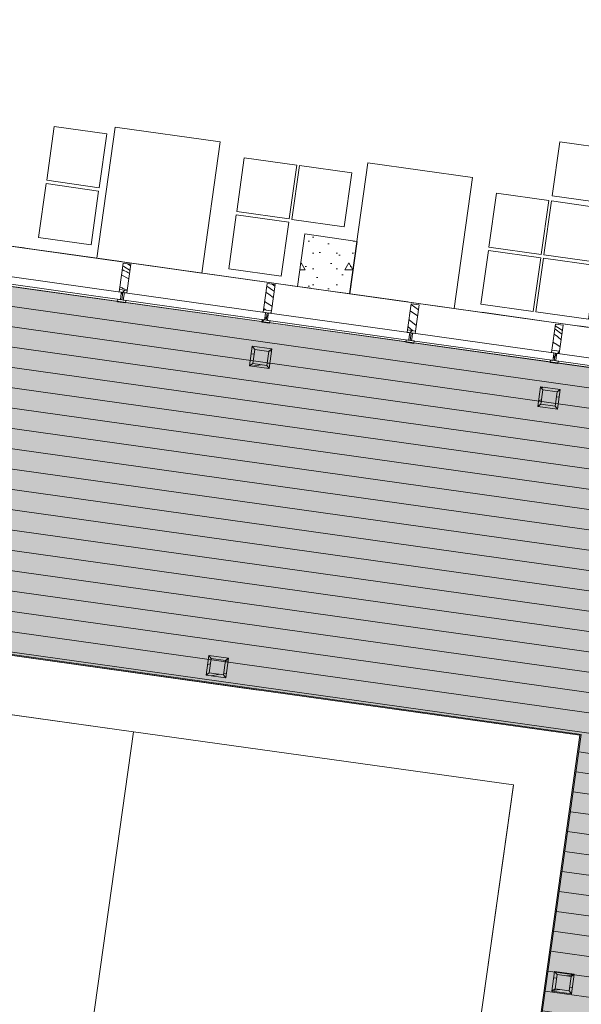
# Model space of a CAD drawing. Header units: millimetres. Extents: x 74467 to 235410, y -65 to 114857.
# Tile 166 of 256: x 117603 to 121847, y 83304 to 90744. Entities that reach past the tile are written whole.
import ezdxf
from ezdxf.enums import TextEntityAlignment as Align

# ---------------------------------------------------------------- set-up
doc = ezdxf.new("R2010")
doc.units = ezdxf.units.MM
doc.header["$MEASUREMENT"] = 0
for name, pattern in [('Katkend topelt', [1093.611073, 529.166651, -211.666656, 141.111112, -211.666656]), ('Kriipsjoon', [3527.298, 2469.2356, -1058.0624]), ('Wipeout_Contour', [1000, 0, -1000])]:
    doc.linetypes.add(name, pattern=pattern)
for name, color, linetype in [('00 Kunstikonkursi LÜ jaoks asendi 2D', 7, 'Continuous'), ('00 Teljed.AR', 7, 'Continuous'), ('1233 Postid.AR', 7, 'Continuous'), ('1235 Vahelaed.AR', 7, 'Continuous'), ('1245 Klaasfassaadid.AR', 7, 'Continuous'), ('1253 Terrassipostid.AR', 7, 'Continuous'), ('1253 Välisterrassid.AR', 7, 'Continuous'), ('1331 Sisseehitatud sisustus.SA', 7, 'Continuous'), ('9350 Netopind.AR', 7, 'Continuous')]:
    doc.layers.add(name, color=color, linetype=linetype)
doc.styles.add('GENERATED_STYLE_3', font='txt')
pattern_1 = [(10, (0, 0), (-15.628336, 88.632695), [])]
pattern_2 = [(45, (0, 0), (-176.7767, 176.7767), []), (45, (-35.36, 35.36), (-176.7767, 176.7767), []), (45, (-70.7, 70.7), (-176.7767, 176.7767), [])]

# ---------------------------------------------------------------- blocks, each defined once
blk = doc.blocks.new('Slab_2_1', base_point=(97924.2, 91486.6))
at = {"layer": '1253 Välisterrassid.AR', "linetype": 'Continuous', "lineweight": 13, "true_color": 0xcdcecd}
h = blk.add_hatch(dxfattribs=at)
h.set_pattern_fill('Põrandalaud_0001', color=254, style=0, pattern_type=2)
h.set_pattern_definition([(352, (109408.39, 80356.21), (21.1543, 150.5207), [])])
h.paths.add_polyline_path([(97924.2, 91486.6), (94848.5, 69601.6), (97576.7, 69218.2), (100269, 88374.9), (121846.9, 85342.4), (119898.5, 71478.6), (121636.4, 71234.4), (123968.3, 87826.3)])
at = {"layer": '1253 Välisterrassid.AR', "color": 7, "linetype": 'Continuous', "lineweight": 13, "flags": 128}
blk.add_lwpolyline([(97924.2, 91486.6), (123968.3, 87826.3), (121636.4, 71234.4), (119898.5, 71478.6), (121846.9, 85342.4), (100269, 88374.9), (97576.7, 69218.2), (94848.5, 69601.6)], close=True, dxfattribs=at)
blk = doc.blocks.new('Slab_23_1', base_point=(97668.9, 91825.4))
at = {"color": 254, "linetype": 'Wipeout_Contour', "lineweight": 0, "ltscale": 737196.925936}
blk.add_wipeout([(97668.9, 91825.4), (124307.1, 88081.6), (129442.6, 87359.9), (129442.6, 93185.9), (97860.1, 93185.9)], dxfattribs=at).dxf.layer = '1235 Vahelaed.AR'
at = {"layer": '1235 Vahelaed.AR', "color": 7, "linetype": 'Continuous', "lineweight": 13, "flags": 128}
blk.add_lwpolyline([(97668.9, 91825.4), (124307.1, 88081.6)], dxfattribs=at)
blk = doc.blocks.new('Söökla_RG 125_21_1', base_point=(128542.7, 93185.9))
at = {"layer": '9350 Netopind.AR', "color": 7, "linetype": 'Continuous', "lineweight": 13, "flags": 128}
blk.add_lwpolyline([(97860.1, 93185.9), (97668.9, 91825.4), (101877.5, 91233.9), (101933.1, 91629.3), (102329.2, 91573.6), (102273.6, 91178.2), (107819.1, 90398.9), (107874.7, 90794.3), (108270.8, 90738.6), (108215.3, 90343.2), (113760.8, 89563.8), (113816.4, 89959.9), (114212.5, 89904.3), (114156.9, 89508.2), (119702.4, 88728.8), (119758, 89124.9), (120154.1, 89069.2), (120098.5, 88673.1), (124307.1, 88081.6), (124362.7, 88477), (124758.8, 88421.4), (124704.6, 88035.9), (129702.6, 87333.4), (129702.6, 93185.9)], close=True, dxfattribs=at)
blk = doc.blocks.new('Column_4_1', base_point=(119156.1, 85776.1))
at = {"layer": '1253 Terrassipostid.AR', "linetype": 'Continuous', "lineweight": 13, "true_color": 0x8c8d8c}
h = blk.add_hatch(dxfattribs=at)
h.set_pattern_fill('Puit_0001', color=252, style=0, pattern_type=2)
h.set_pattern_definition(pattern_1)
h.paths.add_polyline_path([(119032.7, 85939.8), (119011.8, 85791.3), (119035.5, 85809.2), (119050.6, 85916.1)])
h = blk.add_hatch(dxfattribs=at)
h.set_pattern_fill('Puit_0001', color=252, style=0, pattern_type=2)
h.set_pattern_definition(pattern_1)
h.paths.add_polyline_path([(119181.2, 85919), (119032.7, 85939.8), (119050.6, 85916.1), (119157.5, 85901.1)])
h = blk.add_hatch(dxfattribs=at)
h.set_pattern_fill('Puit_0001', color=252, style=0, pattern_type=2)
h.set_pattern_definition(pattern_1)
h.paths.add_polyline_path([(119160.4, 85770.4), (119181.2, 85919), (119157.5, 85901.1), (119142.5, 85794.1)])
h = blk.add_hatch(dxfattribs=at)
h.set_pattern_fill('Puit_0001', color=252, style=0, pattern_type=2)
h.set_pattern_definition(pattern_1)
h.paths.add_polyline_path([(119011.8, 85791.3), (119160.4, 85770.4), (119142.5, 85794.1), (119035.5, 85809.2)])
at = {"layer": '1253 Terrassipostid.AR', "color": 7, "linetype": 'Continuous', "lineweight": 13, "flags": 128}
for points in [[(119032.7, 85939.8), (119011.8, 85791.3)], [(119181.2, 85919), (119032.7, 85939.8)], [(119032.7, 85939.8), (119050.6, 85916.1)], [(119035.5, 85809.2), (119050.6, 85916.1)], [(119050.6, 85916.1), (119157.5, 85901.1)], [(119157.5, 85901.1), (119142.5, 85794.1)], [(119181.2, 85919), (119157.5, 85901.1)], [(119160.4, 85770.4), (119181.2, 85919)], [(119011.8, 85791.3), (119035.5, 85809.2)], [(119011.8, 85791.3), (119160.4, 85770.4)], [(119142.5, 85794.1), (119035.5, 85809.2)], [(119142.5, 85794.1), (119160.4, 85770.4)]]:
    blk.add_lwpolyline(points, dxfattribs=at)
blk = doc.blocks.new('Column_13_1', base_point=(119484.6, 88113.1))
at = {"layer": '1253 Terrassipostid.AR', "linetype": 'Continuous', "lineweight": 13, "true_color": 0x8c8d8c}
h = blk.add_hatch(dxfattribs=at)
h.set_pattern_fill('Puit_0001', color=252, style=0, pattern_type=2)
h.set_pattern_definition(pattern_1)
h.paths.add_polyline_path([(119361.1, 88276.9), (119340.3, 88128.3), (119364, 88146.2), (119379, 88253.2)])
h = blk.add_hatch(dxfattribs=at)
h.set_pattern_fill('Puit_0001', color=252, style=0, pattern_type=2)
h.set_pattern_definition(pattern_1)
h.paths.add_polyline_path([(119509.7, 88256), (119361.1, 88276.9), (119379, 88253.2), (119486, 88238.1)])
h = blk.add_hatch(dxfattribs=at)
h.set_pattern_fill('Puit_0001', color=252, style=0, pattern_type=2)
h.set_pattern_definition(pattern_1)
h.paths.add_polyline_path([(119488.8, 88107.5), (119509.7, 88256), (119486, 88238.1), (119470.9, 88131.2)])
h = blk.add_hatch(dxfattribs=at)
h.set_pattern_fill('Puit_0001', color=252, style=0, pattern_type=2)
h.set_pattern_definition(pattern_1)
h.paths.add_polyline_path([(119340.3, 88128.3), (119488.8, 88107.5), (119470.9, 88131.2), (119364, 88146.2)])
at = {"layer": '1253 Terrassipostid.AR', "color": 7, "linetype": 'Continuous', "lineweight": 13, "flags": 128}
for points in [[(119361.1, 88276.9), (119340.3, 88128.3)], [(119509.7, 88256), (119361.1, 88276.9)], [(119361.1, 88276.9), (119379, 88253.2)], [(119364, 88146.2), (119379, 88253.2)], [(119379, 88253.2), (119486, 88238.1)], [(119486, 88238.1), (119470.9, 88131.2)], [(119509.7, 88256), (119486, 88238.1)], [(119488.8, 88107.5), (119509.7, 88256)], [(119340.3, 88128.3), (119364, 88146.2)], [(119340.3, 88128.3), (119488.8, 88107.5)], [(119470.9, 88131.2), (119364, 88146.2)], [(119470.9, 88131.2), (119488.8, 88107.5)]]:
    blk.add_lwpolyline(points, dxfattribs=at)
blk = doc.blocks.new('Column_14_1', base_point=(121663.1, 87806.9))
at = {"layer": '1253 Terrassipostid.AR', "linetype": 'Continuous', "lineweight": 13, "true_color": 0x8c8d8c}
h = blk.add_hatch(dxfattribs=at)
h.set_pattern_fill('Puit_0001', color=252, style=0, pattern_type=2)
h.set_pattern_definition(pattern_1)
h.paths.add_polyline_path([(121539.7, 87970.7), (121518.9, 87822.2), (121542.6, 87840), (121557.6, 87947)])
h = blk.add_hatch(dxfattribs=at)
h.set_pattern_fill('Puit_0001', color=252, style=0, pattern_type=2)
h.set_pattern_definition(pattern_1)
h.paths.add_polyline_path([(121688.3, 87949.8), (121539.7, 87970.7), (121557.6, 87947), (121664.6, 87931.9)])
h = blk.add_hatch(dxfattribs=at)
h.set_pattern_fill('Puit_0001', color=252, style=0, pattern_type=2)
h.set_pattern_definition(pattern_1)
h.paths.add_polyline_path([(121667.4, 87801.3), (121688.3, 87949.8), (121664.6, 87931.9), (121649.5, 87825)])
h = blk.add_hatch(dxfattribs=at)
h.set_pattern_fill('Puit_0001', color=252, style=0, pattern_type=2)
h.set_pattern_definition(pattern_1)
h.paths.add_polyline_path([(121518.9, 87822.2), (121667.4, 87801.3), (121649.5, 87825), (121542.6, 87840)])
at = {"layer": '1253 Terrassipostid.AR', "color": 7, "linetype": 'Continuous', "lineweight": 13, "flags": 128}
for points in [[(121539.7, 87970.7), (121518.9, 87822.2)], [(121688.3, 87949.8), (121539.7, 87970.7)], [(121539.7, 87970.7), (121557.6, 87947)], [(121542.6, 87840), (121557.6, 87947)], [(121557.6, 87947), (121664.6, 87931.9)], [(121688.3, 87949.8), (121664.6, 87931.9)], [(121667.4, 87801.3), (121688.3, 87949.8)], [(121664.6, 87931.9), (121649.5, 87825)], [(121518.9, 87822.2), (121542.6, 87840)], [(121518.9, 87822.2), (121667.4, 87801.3)], [(121649.5, 87825), (121542.6, 87840)], [(121649.5, 87825), (121667.4, 87801.3)]]:
    blk.add_lwpolyline(points, dxfattribs=at)
blk = doc.blocks.new('Column_18_1', base_point=(121769.3, 83389.2))
at = {"layer": '1253 Terrassipostid.AR', "linetype": 'Continuous', "lineweight": 13, "true_color": 0x8c8d8c}
h = blk.add_hatch(dxfattribs=at)
h.set_pattern_fill('Puit_0001', color=252, style=0, pattern_type=2)
h.set_pattern_definition(pattern_1)
h.paths.add_polyline_path([(121645.9, 83552.9), (121625.1, 83404.4), (121648.8, 83422.3), (121663.8, 83529.2)])
h = blk.add_hatch(dxfattribs=at)
h.set_pattern_fill('Puit_0001', color=252, style=0, pattern_type=2)
h.set_pattern_definition(pattern_1)
h.paths.add_polyline_path([(121794.5, 83532), (121645.9, 83552.9), (121663.8, 83529.2), (121770.8, 83514.2)])
h = blk.add_hatch(dxfattribs=at)
h.set_pattern_fill('Puit_0001', color=252, style=0, pattern_type=2)
h.set_pattern_definition(pattern_1)
h.paths.add_polyline_path([(121773.6, 83383.5), (121794.5, 83532), (121770.8, 83514.2), (121755.7, 83407.2)])
h = blk.add_hatch(dxfattribs=at)
h.set_pattern_fill('Puit_0001', color=252, style=0, pattern_type=2)
h.set_pattern_definition(pattern_1)
h.paths.add_polyline_path([(121625.1, 83404.4), (121773.6, 83383.5), (121755.7, 83407.2), (121648.8, 83422.3)])
at = {"layer": '1253 Terrassipostid.AR', "color": 7, "linetype": 'Continuous', "lineweight": 13, "flags": 128}
for points in [[(121645.9, 83552.9), (121625.1, 83404.4)], [(121794.5, 83532), (121645.9, 83552.9)], [(121645.9, 83552.9), (121663.8, 83529.2)], [(121648.8, 83422.3), (121663.8, 83529.2)], [(121663.8, 83529.2), (121770.8, 83514.2)], [(121770.8, 83514.2), (121755.7, 83407.2)], [(121794.5, 83532), (121770.8, 83514.2)], [(121773.6, 83383.5), (121794.5, 83532)], [(121625.1, 83404.4), (121648.8, 83422.3)], [(121625.1, 83404.4), (121773.6, 83383.5)], [(121755.7, 83407.2), (121648.8, 83422.3)], [(121755.7, 83407.2), (121773.6, 83383.5)]]:
    blk.add_lwpolyline(points, dxfattribs=at)
blk = doc.blocks.new('Slab_71_1', base_point=(120233.8, 89663.3))
at = {"layer": '1331 Sisseehitatud sisustus.SA', "color": 253, "linetype": 'Continuous', "lineweight": 13, "true_color": 0xa5a6a4, "flags": 128}
blk.add_lwpolyline([(120233.8, 89663.3), (121026.2, 89552), (120887, 88561.6), (120094.6, 88672.9)], close=True, dxfattribs=at)
blk = doc.blocks.new('Slab_72_1', base_point=(118325.7, 89931.5))
at = {"layer": '1331 Sisseehitatud sisustus.SA', "color": 253, "linetype": 'Continuous', "lineweight": 13, "true_color": 0xa5a6a4, "flags": 128}
blk.add_lwpolyline([(118325.7, 89931.5), (119118.1, 89820.1), (118978.9, 88829.7), (118186.5, 88941.1)], close=True, dxfattribs=at)
blk = doc.blocks.new('Slab_321_1', base_point=(121957.8, 88886.7))
at = {"layer": '1331 Sisseehitatud sisustus.SA', "color": 253, "linetype": 'Continuous', "lineweight": 13, "true_color": 0xa5a6a4, "flags": 128}
blk.add_lwpolyline([(121957.8, 88886.7), (121561.3, 88942.5), (121504.2, 88536), (121900.6, 88480.3)], close=True, dxfattribs=at)
blk = doc.blocks.new('Slab_322_1', base_point=(122018.4, 89318.4))
at = {"layer": '1331 Sisseehitatud sisustus.SA', "color": 253, "linetype": 'Continuous', "lineweight": 13, "true_color": 0xa5a6a4, "flags": 128}
blk.add_lwpolyline([(122018.4, 89318.4), (121622, 89374.1), (121564.8, 88967.6), (121961.3, 88911.9)], close=True, dxfattribs=at)
blk = doc.blocks.new('Slab_323_1', base_point=(122081.2, 89764.9))
at = {"layer": '1331 Sisseehitatud sisustus.SA', "color": 253, "linetype": 'Continuous', "lineweight": 13, "true_color": 0xa5a6a4, "flags": 128}
blk.add_lwpolyline([(122081.2, 89764.9), (121684.7, 89820.6), (121627.6, 89414.1), (122024, 89358.4)], close=True, dxfattribs=at)
blk = doc.blocks.new('Slab_324_1', base_point=(121541.5, 88945.2))
at = {"layer": '1331 Sisseehitatud sisustus.SA', "color": 253, "linetype": 'Continuous', "lineweight": 13, "true_color": 0xa5a6a4, "flags": 128}
blk.add_lwpolyline([(121541.5, 88945.2), (121145, 89001), (121087.9, 88594.5), (121484.4, 88538.8)], close=True, dxfattribs=at)
blk = doc.blocks.new('Slab_325_1', base_point=(121602.2, 89376.9))
at = {"layer": '1331 Sisseehitatud sisustus.SA', "color": 253, "linetype": 'Continuous', "lineweight": 13, "true_color": 0xa5a6a4, "flags": 128}
blk.add_lwpolyline([(121602.2, 89376.9), (121205.7, 89432.6), (121148.6, 89026.1), (121545, 88970.4)], close=True, dxfattribs=at)
blk = doc.blocks.new('Slab_326_1', base_point=(120113.2, 89586.1))
at = {"layer": '1331 Sisseehitatud sisustus.SA', "color": 253, "linetype": 'Continuous', "lineweight": 13, "true_color": 0xa5a6a4, "flags": 128}
blk.add_lwpolyline([(120113.2, 89586.1), (119716.7, 89641.9), (119659.6, 89235.4), (120056.1, 89179.7)], close=True, dxfattribs=at)
blk = doc.blocks.new('Slab_327_1', base_point=(119636.3, 89213))
at = {"layer": '1331 Sisseehitatud sisustus.SA', "color": 253, "linetype": 'Continuous', "lineweight": 13, "true_color": 0xa5a6a4, "flags": 128}
blk.add_lwpolyline([(119636.3, 89213), (119239.8, 89268.7), (119182.7, 88862.3), (119579.1, 88806.6)], close=True, dxfattribs=at)
blk = doc.blocks.new('Slab_328_1', base_point=(119696.9, 89644.6))
at = {"layer": '1331 Sisseehitatud sisustus.SA', "color": 253, "linetype": 'Continuous', "lineweight": 13, "true_color": 0xa5a6a4, "flags": 128}
blk.add_lwpolyline([(119696.9, 89644.6), (119300.5, 89700.4), (119243.3, 89293.9), (119639.8, 89238.2)], close=True, dxfattribs=at)
blk = doc.blocks.new('Slab_329_1', base_point=(118199.7, 89449.4))
at = {"layer": '1331 Sisseehitatud sisustus.SA', "color": 253, "linetype": 'Continuous', "lineweight": 13, "true_color": 0xa5a6a4, "flags": 128}
blk.add_lwpolyline([(118199.7, 89449.4), (117803.3, 89505.1), (117746.1, 89098.7), (118142.6, 89043)], close=True, dxfattribs=at)
blk = doc.blocks.new('Slab_330_1', base_point=(118260.4, 89881))
at = {"layer": '1331 Sisseehitatud sisustus.SA', "color": 253, "linetype": 'Continuous', "lineweight": 13, "true_color": 0xa5a6a4, "flags": 128}
blk.add_lwpolyline([(118260.4, 89881), (117863.9, 89936.7), (117806.8, 89530.3), (118203.2, 89474.6)], close=True, dxfattribs=at)
blk = doc.blocks.new('Column_67_1', base_point=(119928.3, 88899))
at = {"layer": '1233 Postid.AR', "linetype": 'Continuous', "lineweight": 13, "true_color": 0x8c8d8c}
h = blk.add_hatch(dxfattribs=at)
h.set_pattern_fill('Betoon_0001', color=252, style=0, pattern_type=2)
h.set_pattern_definition([(0, (0, 0), (0, 623.5383), [60, -300]), (0, (180, 311.8), (0, 623.5383), [60, -300]), (60, (0, 0), (-540, 311.7692), [60, -300]), (60, (360, 0), (-540, 311.7692), [60, -300]), (120, (60, 0), (540, 311.7692), [60, -300]), (120, (420, 0), (540, 311.7692), [60, -300]), (0, (0, 60), (0, 120), [0, -120, 0, -180.00001]), (45, (60, 60), (-84.85282, 84.85282), [0, -90, 0, -150.00001])])
h.paths.add_polyline_path([(119702.4, 88728.8), (120098.5, 88673.1), (120154.1, 89069.2), (119758, 89124.9)])
at = {"layer": '1233 Postid.AR', "color": 7, "linetype": 'Continuous', "lineweight": 15, "flags": 128}
blk.add_lwpolyline([(119702.4, 88728.8), (120098.5, 88673.1), (120154.1, 89069.2), (119758, 89124.9)], close=True, dxfattribs=at)
blk = doc.blocks.new('*X3511')
at = {"layer": '1245 Klaasfassaadid.AR', "color": 7, "linetype": 'Continuous', "lineweight": 13}
for p, q in [((118377.3, 88857), (118390, 88850.2)), ((118390.3, 88878.5), (118381.2, 88884.6)), ((118390, 88850.2), (118411.5, 88838.4)), ((118436.6, 88847.7), (118390.3, 88878.5)), ((118421.2, 88833.7), (118411.5, 88838.4)), ((118436.7, 88887.4), (118418.6, 88899.1)), ((118430.7, 88828.7), (118421.2, 88833.7)), ((118433.7, 88827.1), (118430.7, 88828.7)), ((118441.7, 88884.2), (118436.7, 88887.4)), ((118371.4, 88815.2), (118411.9, 88794.3)), ((118411.9, 88794.3), (118427.8, 88785.2)), ((118362, 88723.9), (118358.9, 88725.6)), ((118369.1, 88720.4), (118362, 88723.9)), ((118376.3, 88717.2), (118369.1, 88720.4)), ((118383.6, 88714.1), (118376.3, 88717.2)), ((118391, 88711.4), (118383.6, 88714.1)), ((118398.5, 88708.9), (118391, 88711.4)), ((118416.2, 88702.7), (118398.5, 88708.9))]:
    blk.add_line(p, q, dxfattribs=at)
blk = doc.blocks.new('*X3512')
at = {"layer": '1245 Klaasfassaadid.AR', "color": 7, "linetype": 'Continuous', "lineweight": 13}
for p, q in [((119485.5, 88669.2), (119463.9, 88684.6)), ((119520.8, 88696.4), (119470.4, 88730.6)), ((119531.1, 88731.3), (119510.2, 88745.7)), ((119525.7, 88693.2), (119520.8, 88696.4)), ((119492.8, 88588.7), (119454, 88614.2)), ((119519, 88645.4), (119485.5, 88669.2)), ((119458.4, 88555.3), (119446.8, 88562.7)), ((119467.5, 88549.7), (119458.4, 88555.3)), ((119509.5, 88578.3), (119492.8, 88588.7))]:
    blk.add_line(p, q, dxfattribs=at)
blk = doc.blocks.new('*X3514')
at = {"layer": '1245 Klaasfassaadid.AR', "color": 7, "linetype": 'Continuous', "lineweight": 13}
for p, q in [((120608.5, 88506.9), (120555.1, 88544.9)), ((120589, 88572.3), (120561.8, 88592.9)), ((120616.6, 88551.8), (120589, 88572.3)), ((120560.1, 88465), (120545.5, 88476.7)), ((120600.1, 88434.4), (120560.1, 88465)), ((120610.1, 88505.7), (120608.5, 88506.9)), ((120553.4, 88410.3), (120537.9, 88422.6)), ((120574, 88394.2), (120553.4, 88410.3))]:
    blk.add_line(p, q, dxfattribs=at)
blk = doc.blocks.new('*X3515')
at = {"layer": '1245 Klaasfassaadid.AR', "color": 7, "linetype": 'Continuous', "lineweight": 13}
for p, q in [((121656.3, 88400.1), (121646.5, 88407.3)), ((121669.3, 88419.2), (121650, 88431.6)), ((121690.1, 88375.5), (121656.3, 88400.1)), ((121705.6, 88396.4), (121669.3, 88419.2)), ((121662.7, 88289.8), (121632.5, 88307.6)), ((121645.7, 88365.9), (121641.2, 88369.2)), ((121656.6, 88357.6), (121645.7, 88365.9)), ((121667.4, 88349.1), (121656.6, 88357.6)), ((121678.2, 88340.5), (121667.4, 88349.1)), ((121688.8, 88331.8), (121678.2, 88340.5)), ((121695.7, 88325.9), (121688.8, 88331.8)), ((121701.5, 88367.3), (121690.1, 88375.5)), ((121688.2, 88272.6), (121662.7, 88289.8))]:
    blk.add_line(p, q, dxfattribs=at)
blk = doc.blocks.new('Curtain Wall_23_1')
at = {"layer": '1245 Klaasfassaadid.AR', "linetype": 'Continuous', "lineweight": 0, "true_color": 0x000000}
h = blk.add_hatch(dxfattribs=at)
h.set_pattern_fill('Alumiinium_0001', color=178, style=0, pattern_type=2)
h.set_pattern_definition(pattern_2)
h.paths.add_polyline_path([(118353.5, 88687.6), (118372.3, 88685), (118368.4, 88656.7), (118390.1, 88653.7), (118394.1, 88681.9), (118412.9, 88679.3), (118415.5, 88697.6), (118356.1, 88705.9)])
h = blk.add_hatch(dxfattribs=at)
h.set_pattern_fill('Alumiinium_0001', color=178, style=0, pattern_type=2)
h.set_pattern_definition(pattern_2)
h.paths.add_polyline_path([(118343, 88612.9), (118402.4, 88604.5), (118405, 88622.8), (118386.2, 88625.5), (118385.1, 88617.9), (118363.3, 88621), (118364.4, 88628.5), (118345.6, 88631.1)])
h = blk.add_hatch(dxfattribs=at)
h.set_pattern_fill('Alumiinium_0001', color=178, style=0, pattern_type=2)
h.set_pattern_definition(pattern_2)
h.paths.add_polyline_path([(118363.3, 88621), (118385.1, 88617.9), (118386.2, 88625.5), (118390.1, 88653.7), (118368.4, 88656.7), (118364.4, 88628.5)])
h = blk.add_hatch(dxfattribs=at)
h.set_pattern_fill('Alumiinium_0001', color=178, style=0, pattern_type=2)
h.set_pattern_definition(pattern_2)
h.paths.add_polyline_path([(119442.8, 88534.5), (119461.6, 88531.9), (119457.6, 88503.7), (119479.4, 88500.6), (119483.4, 88528.8), (119502.2, 88526.2), (119504.8, 88544.5), (119445.4, 88552.8)])
h = blk.add_hatch(dxfattribs=at)
h.set_pattern_fill('Alumiinium_0001', color=178, style=0, pattern_type=2)
h.set_pattern_definition(pattern_2)
h.paths.add_polyline_path([(119432.3, 88459.8), (119491.7, 88451.4), (119494.3, 88469.8), (119475.5, 88472.4), (119474.4, 88464.8), (119452.6, 88467.9), (119453.7, 88475.4), (119434.9, 88478)])
h = blk.add_hatch(dxfattribs=at)
h.set_pattern_fill('Alumiinium_0001', color=178, style=0, pattern_type=2)
h.set_pattern_definition(pattern_2)
h.paths.add_polyline_path([(119452.6, 88467.9), (119474.4, 88464.8), (119475.5, 88472.4), (119479.4, 88500.6), (119457.6, 88503.7), (119453.7, 88475.4)])
h = blk.add_hatch(dxfattribs=at)
h.set_pattern_fill('Alumiinium_0001', color=178, style=0, pattern_type=2)
h.set_pattern_definition(pattern_2)
h.paths.add_polyline_path([(120532.1, 88381.4), (120550.9, 88378.8), (120546.9, 88350.6), (120568.7, 88347.5), (120572.7, 88375.7), (120591.5, 88373.1), (120594.1, 88391.4), (120534.7, 88399.7)])
h = blk.add_hatch(dxfattribs=at)
h.set_pattern_fill('Alumiinium_0001', color=178, style=0, pattern_type=2)
h.set_pattern_definition(pattern_2)
h.paths.add_polyline_path([(120521.6, 88306.7), (120581, 88298.3), (120583.6, 88316.7), (120564.8, 88319.3), (120563.7, 88311.8), (120541.9, 88314.8), (120543, 88322.3), (120524.2, 88324.9)])
h = blk.add_hatch(dxfattribs=at)
h.set_pattern_fill('Alumiinium_0001', color=178, style=0, pattern_type=2)
h.set_pattern_definition(pattern_2)
h.paths.add_polyline_path([(120541.9, 88314.8), (120563.7, 88311.8), (120564.8, 88319.3), (120568.7, 88347.5), (120546.9, 88350.6), (120543, 88322.3)])
h = blk.add_hatch(dxfattribs=at)
h.set_pattern_fill('Alumiinium_0001', color=178, style=0, pattern_type=2)
h.set_pattern_definition(pattern_2)
h.paths.add_polyline_path([(121621.4, 88228.3), (121640.2, 88225.7), (121636.2, 88197.5), (121658, 88194.4), (121662, 88222.6), (121680.8, 88220), (121683.4, 88238.3), (121624, 88246.7)])
h = blk.add_hatch(dxfattribs=at)
h.set_pattern_fill('Alumiinium_0001', color=178, style=0, pattern_type=2)
h.set_pattern_definition(pattern_2)
h.paths.add_polyline_path([(121610.9, 88153.6), (121670.3, 88145.2), (121672.9, 88163.6), (121654.1, 88166.2), (121653, 88158.7), (121631.2, 88161.7), (121632.3, 88169.2), (121613.5, 88171.9)])
h = blk.add_hatch(dxfattribs=at)
h.set_pattern_fill('Alumiinium_0001', color=178, style=0, pattern_type=2)
h.set_pattern_definition(pattern_2)
h.paths.add_polyline_path([(121631.2, 88161.7), (121653, 88158.7), (121654.1, 88166.2), (121658, 88194.4), (121636.2, 88197.5), (121632.3, 88169.2)])
at = {"layer": '1245 Klaasfassaadid.AR', "color": 7, "linetype": 'Continuous', "lineweight": 13}
for p, q in [((118383.9, 88904), (118443.3, 88895.6)), ((118353.5, 88687.6), (118372.3, 88685)), ((118356.1, 88705.9), (118415.5, 88697.6)), ((118394.1, 88681.9), (118412.9, 88679.3)), ((119473.2, 88750.9), (119532.6, 88742.5)), ((118345.6, 88631.1), (118343, 88612.9)), ((118343, 88612.9), (118402.4, 88604.5)), ((118345.6, 88631.1), (118364.4, 88628.5)), ((118386.2, 88625.5), (118405, 88622.8)), ((118405, 88622.8), (118402.4, 88604.5)), ((119442.8, 88534.5), (119461.6, 88531.9)), ((119445.4, 88552.8), (119504.8, 88544.5)), ((120562.5, 88597.8), (120621.9, 88589.5)), ((119434.9, 88478), (119432.3, 88459.8)), ((119432.3, 88459.8), (119491.7, 88451.4)), ((119434.9, 88478), (119453.7, 88475.4)), ((119475.5, 88472.4), (119494.3, 88469.8)), ((119483.4, 88528.8), (119502.2, 88526.2)), ((119494.3, 88469.8), (119491.7, 88451.4)), ((120532.1, 88381.4), (120550.9, 88378.8)), ((120534.7, 88399.7), (120594.1, 88391.4)), ((121651.8, 88444.7), (121711.2, 88436.4)), ((120524.2, 88324.9), (120521.6, 88306.7)), ((120524.2, 88324.9), (120543, 88322.3)), ((120564.8, 88319.3), (120583.6, 88316.7)), ((120572.7, 88375.7), (120591.5, 88373.1)), ((120583.6, 88316.7), (120581, 88298.3)), ((120521.6, 88306.7), (120581, 88298.3)), ((121624, 88246.7), (121683.4, 88238.3)), ((121613.5, 88171.9), (121610.9, 88153.6)), ((121613.5, 88171.9), (121632.3, 88169.2)), ((121621.4, 88228.3), (121640.2, 88225.7)), ((121654.1, 88166.2), (121672.9, 88163.6)), ((121662, 88222.6), (121680.8, 88220)), ((121672.9, 88163.6), (121670.3, 88145.2)), ((121610.9, 88153.6), (121670.3, 88145.2))]:
    blk.add_line(p, q, dxfattribs=at)
at = {"layer": '1245 Klaasfassaadid.AR', "color": 7, "linetype": 'Continuous', "lineweight": 13, "flags": 128}
for points in [[(118383.9, 88904), (118356.1, 88705.9), (118353.5, 88687.6)], [(118443.3, 88895.6), (118415.5, 88697.6), (118412.9, 88679.3)], [(118372.3, 88685), (118368.4, 88656.7), (118364.4, 88628.5)], [(118394.1, 88681.9), (118390.1, 88653.7), (118386.2, 88625.5)], [(119473.2, 88750.9), (119445.4, 88552.8), (119442.8, 88534.5)], [(119532.6, 88742.5), (119504.8, 88544.5), (119502.2, 88526.2)], [(119461.6, 88531.9), (119457.6, 88503.7), (119453.7, 88475.4)], [(120562.5, 88597.8), (120534.7, 88399.7), (120532.1, 88381.4)], [(120621.9, 88589.5), (120594.1, 88391.4), (120591.5, 88373.1)], [(119483.4, 88528.8), (119479.4, 88500.6), (119475.5, 88472.4)], [(121651.8, 88444.7), (121624, 88246.7), (121621.4, 88228.3)], [(121711.2, 88436.4), (121683.4, 88238.3), (121680.8, 88220)], [(120550.9, 88378.8), (120546.9, 88350.6), (120543, 88322.3)], [(120572.7, 88375.7), (120568.7, 88347.5), (120564.8, 88319.3)], [(121640.2, 88225.7), (121636.2, 88197.5), (121632.3, 88169.2)], [(121662, 88222.6), (121658, 88194.4), (121654.1, 88166.2)]]:
    blk.add_lwpolyline(points, dxfattribs=at)
for points in [[(118375.3, 88627), (118383.2, 88683.4), (117293.9, 88836.5), (117286, 88780.1)], [(119464.6, 88473.9), (119472.5, 88530.3), (118383.2, 88683.4), (118375.3, 88627)], [(120553.9, 88320.8), (120561.8, 88377.3), (119472.5, 88530.3), (119464.6, 88473.9)], [(121643.2, 88167.7), (121651.1, 88224.2), (120561.8, 88377.3), (120553.9, 88320.8)], [(122732.5, 88014.6), (122740.4, 88071.1), (121651.1, 88224.2), (121643.2, 88167.7)]]:
    blk.add_lwpolyline(points, close=True, dxfattribs=at)
at = {"layer": '1245 Klaasfassaadid.AR', "linetype": 'Continuous', "lineweight": 0}
for name in ['*X3511', '*X3512', '*X3514', '*X3515']:
    blk.add_blockref(name, (0, 0), dxfattribs=at)
blk = doc.blocks.new('Standard grid marker_16')
at = {"layer": '00 Teljed.AR', "color": 252, "linetype": 'Katkend topelt', "lineweight": 13, "true_color": 0x8c8d8c}
blk.add_line((1179.4, 0), (63858.1, 0), dxfattribs=at)
at = {"layer": '00 Teljed.AR', "color": 252, "lineweight": 13, "true_color": 0x8c8d8c, "style": 'GENERATED_STYLE_3'}
for tag, p in [('AC_MarkerText_1_0', (-179.7, -190)), ('AC_MarkerText_1_1', (65257.7, -190))]:
    blk.add_attdef(tag, text='', height=200, rotation=188, dxfattribs=at).set_placement(p, align=Align.TOP_CENTER)

msp = doc.modelspace()

# ---------------------------------------------------------------- block references
at = {"layer": '1253 Välisterrassid.AR', "color": 7, "linetype": 'Continuous', "lineweight": 13}
msp.add_blockref('Slab_2_1', (97924.2, 91486.6), dxfattribs=at)

# ---------------------------------------------------------------- next in the draw order: block references
at = {"layer": '1235 Vahelaed.AR', "color": 7, "linetype": 'Continuous', "lineweight": 13}
msp.add_blockref('Slab_23_1', (97668.9, 91825.4), dxfattribs=at)

# ---------------------------------------------------------------- next in the draw order: wipeouts: each hides what was drawn before it
at = {"color": 254, "linetype": 'Wipeout_Contour', "lineweight": 0, "ltscale": 1106957.325690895}
msp.add_wipeout([(86371.6, 105811.4), (85252, 103464.9), (118693.5, 103518.1), (139774.1, 103480.6), (139783.7, 82997), (142852.8, 81554), (142830.8, 105959.2)], dxfattribs=at).dxf.layer = '00 Kunstikonkursi LÜ jaoks asendi 2D'

# ---------------------------------------------------------------- next in the draw order: block references
at = {"layer": '1233 Postid.AR', "color": 7, "lineweight": 15}
msp.add_blockref('Column_67_1', (119928.3, 88899), dxfattribs=at)
at = {"layer": '1331 Sisseehitatud sisustus.SA', "color": 253, "linetype": 'Continuous', "lineweight": 13, "true_color": 0xa5a6a4}
for name, p in [('Slab_330_1', (118260.4, 89881)), ('Slab_72_1', (118325.7, 89931.5)), ('Slab_323_1', (122081.2, 89764.9)), ('Slab_328_1', (119696.9, 89644.6)), ('Slab_71_1', (120233.8, 89663.3)), ('Slab_326_1', (120113.2, 89586.1)), ('Slab_329_1', (118199.7, 89449.4)), ('Slab_325_1', (121602.2, 89376.9)), ('Slab_322_1', (122018.4, 89318.4)), ('Slab_327_1', (119636.3, 89213)), ('Slab_324_1', (121541.5, 88945.2)), ('Slab_321_1', (121957.8, 88886.7))]:
    msp.add_blockref(name, p, dxfattribs=at)

# ---------------------------------------------------------------- next in the draw order: wipeouts: each hides what was drawn before it
at = {"color": 254, "linetype": 'Wipeout_Contour', "lineweight": 0, "ltscale": 1079437.669537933}
msp.add_wipeout([(97704, 70132.8), (98144.5, 70071.1), (100635.8, 87858.8), (121333.8, 84960), (118963.7, 68037.1), (119411.7, 68027.3), (121836.4, 85338.7), (100257, 88361.1)], dxfattribs=at).dxf.layer = '00 Kunstikonkursi LÜ jaoks asendi 2D'

# ---------------------------------------------------------------- next in the draw order: linework, layer by layer
at = {"layer": '00 Kunstikonkursi LÜ jaoks asendi 2D', "color": 63, "linetype": 'Continuous', "lineweight": 13, "true_color": 0xbcc992}
for p, q in [((121836.4, 85338.7), (100257, 88361.1)), ((100635.8, 87858.8), (121333.8, 84960)), ((119411.7, 68027.3), (121836.4, 85338.7)), ((121333.8, 84960), (118963.7, 68037.1))]:
    msp.add_line(p, q, dxfattribs=at)
at = {"layer": '9350 Netopind.AR', "color": 161, "linetype": 'Continuous', "lineweight": 0, "true_color": 0x8f92da, "flags": 128}
msp.add_lwpolyline([(97860.1, 93185.9), (97668.9, 91825.4), (101877.5, 91233.9), (101933.1, 91629.3), (102329.2, 91573.6), (102273.6, 91178.2), (107819.1, 90398.9), (107874.7, 90794.3), (108270.8, 90738.6), (108215.3, 90343.2), (113760.8, 89563.8), (113816.4, 89959.9), (114212.5, 89904.3), (114156.9, 89508.2), (119702.4, 88728.8), (119758, 89124.9), (120154.1, 89069.2), (120098.5, 88673.1), (124307.1, 88081.6), (124362.7, 88477), (124758.8, 88421.4), (124704.6, 88035.9), (129702.6, 87333.4), (129702.6, 93185.9)], close=True, dxfattribs=at)

# ---------------------------------------------------------------- next in the draw order: block references
at = {"layer": '1253 Terrassipostid.AR', "color": 7, "lineweight": 15}
for name, p in [('Column_13_1', (119484.6, 88113.1)), ('Column_14_1', (121663.1, 87806.9)), ('Column_4_1', (119156.1, 85776.1)), ('Column_18_1', (121769.3, 83389.2))]:
    msp.add_blockref(name, p, dxfattribs=at)
at = {"layer": '9350 Netopind.AR', "color": 7, "linetype": 'Continuous', "lineweight": 13}
msp.add_blockref('Söökla_RG 125_21_1', (128542.7, 93185.9), dxfattribs=at)

# ---------------------------------------------------------------- next in the draw order: wipeouts: each hides what was drawn before it
at = {"color": 254, "linetype": 'Wipeout_Contour', "lineweight": 0, "ltscale": 575607.353415}
msp.add_wipeout([(115491.4, 85779.9), (115075.3, 82808.9), (118046.3, 82392.8), (118462.5, 85363.8)], dxfattribs=at).dxf.layer = '00 Kunstikonkursi LÜ jaoks asendi 2D'

# ---------------------------------------------------------------- next in the draw order: linework, layer by layer
at = {"layer": '00 Kunstikonkursi LÜ jaoks asendi 2D', "color": 63, "linetype": 'Continuous', "lineweight": 13, "true_color": 0xbcc992}
for p, q in [((118462.5, 85363.8), (115491.4, 85779.9)), ((118046.3, 82392.8), (118462.5, 85363.8))]:
    msp.add_line(p, q, dxfattribs=at)
at = {"layer": '00 Kunstikonkursi LÜ jaoks asendi 2D', "color": 7, "linetype": 'Continuous', "lineweight": 13, "flags": 128}
msp.add_lwpolyline([(115491.4, 85779.9), (115075.3, 82808.9), (118046.3, 82392.8), (118462.5, 85363.8)], close=True, dxfattribs=at)

# ---------------------------------------------------------------- next in the draw order: wipeouts: each hides what was drawn before it
at = {"color": 254, "linetype": 'Wipeout_Contour', "lineweight": 0, "ltscale": 584189.233918}
msp.add_wipeout([(120918, 81991.1), (121334.1, 84962), (118462, 85363.9), (118046, 82393.3)], dxfattribs=at).dxf.layer = '00 Kunstikonkursi LÜ jaoks asendi 2D'

# ---------------------------------------------------------------- next in the draw order: hatches: boundary and pattern name
at = {"layer": '00 Kunstikonkursi LÜ jaoks asendi 2D', "linetype": 'Continuous', "lineweight": 0, "true_color": 0x161513}
msp.add_hatch(color=168, dxfattribs=at).paths.add_polyline_path([(78643.2, 56207.4), (97573.7, 69203.1), (100257, 88361.1), (121836.4, 85338.7), (119894.5, 71474), (121631.9, 71230), (123957.8, 87832), (97910.8, 91471.6), (94845.4, 69585.2), (80740.1, 71575.3)])

# ---------------------------------------------------------------- next in the draw order: linework, layer by layer
at = {"layer": '00 Kunstikonkursi LÜ jaoks asendi 2D', "color": 63, "linetype": 'Continuous', "lineweight": 13, "true_color": 0xbcc992}
for p, q in [((118462, 85363.9), (118046, 82393.3)), ((121334.1, 84962), (118462, 85363.9)), ((120918, 81991.1), (121334.1, 84962))]:
    msp.add_line(p, q, dxfattribs=at)
at = {"layer": '00 Kunstikonkursi LÜ jaoks asendi 2D', "color": 7, "linetype": 'Continuous', "lineweight": 13, "flags": 128}
msp.add_lwpolyline([(85212.3, 103505.9), (80740.1, 71575.3), (94839, 69600.8), (97910.8, 91471.6), (123957.8, 87832), (121631.9, 71230), (139853.7, 71250.7), (139838.5, 103531.6)], close=True, dxfattribs=at)
at = {"layer": '00 Kunstikonkursi LÜ jaoks asendi 2D', "color": 7, "linetype": 'Kriipsjoon', "lineweight": 13, "flags": 128}
msp.add_lwpolyline([(97704, 70132.8), (100257, 88361.1), (121836.4, 85338.7), (119894.5, 71474), (121704.1, 71219.9)], dxfattribs=at)

# ---------------------------------------------------------------- next in the draw order: block references
at = {"layer": '1245 Klaasfassaadid.AR', "linetype": 'Continuous', "lineweight": 0}
msp.add_blockref('Curtain Wall_23_1', (0, 0), dxfattribs=at)

# ---------------------------------------------------------------- next in the draw order: block references
at = {"layer": '00 Teljed.AR', "color": 7, "linetype": 'Continuous', "lineweight": 13, "zscale": 1000, "rotation": 172.0000000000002}
msp.add_blockref('Standard grid marker_16', (144446.7, 85251.2), dxfattribs=at)

doc.saveas('drawing.dxf')
